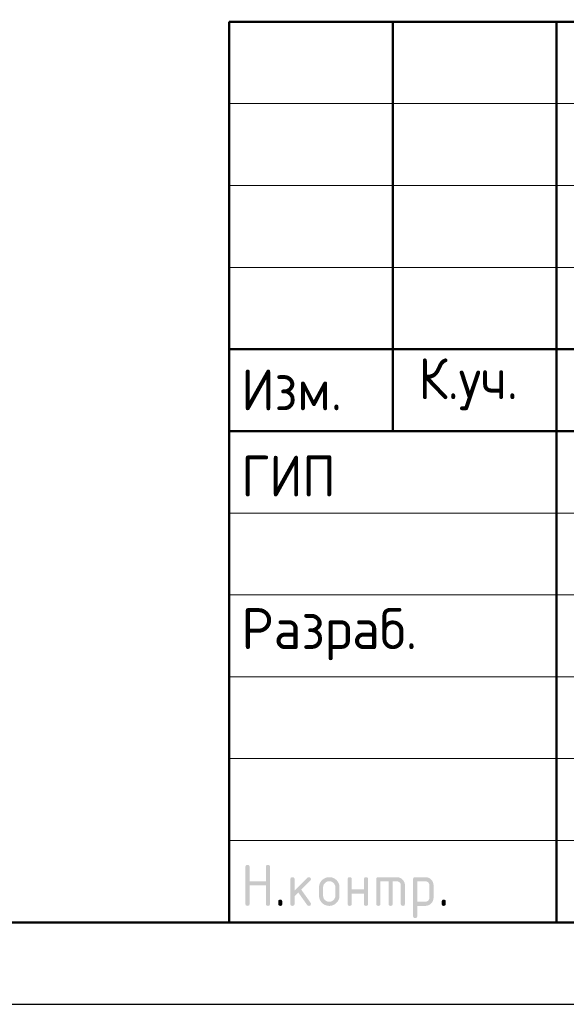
# Model space of a CAD drawing. Header units: millimetres. Extents: x 0 to 50400, y -244 to 35640.
# Tile 9 of 15: x 26064 to 30071, y 0 to 7215. Entities that reach past the tile are written whole.
import ezdxf

# ---------------------------------------------------------------- set-up
doc = ezdxf.new("R2010")
doc.units = ezdxf.units.MM
doc.layers.add('Standard', color=7, linetype='Continuous', lineweight=25)
doc.styles.add('ISOCPEUR', font='txt')

msp = doc.modelspace()

# ---------------------------------------------------------------- hatches: boundary and pattern name
at = {"layer": 'Standard', "linetype": 'Continuous', "lineweight": 25, "transparency": 33554687}
for points in [[(27718.9, 736.5), (27718.9, 1006.5), (27718.9, 1008.4), (27719.1, 1010.1), (27719.4, 1011.7), (27719.8, 1013.1), (27720.3, 1014.5), (27721, 1015.7), (27721.7, 1016.9), (27722.7, 1017.8), (27723.6, 1018.7), (27724.8, 1019.4), (27725.9, 1020.1), (27727.4, 1020.6), (27728.8, 1021.1), (27730.4, 1021.3), (27732, 1021.5), (27733.9, 1021.5), (27735.8, 1021.5), (27737.4, 1021.3), (27739.1, 1021.1), (27740.5, 1020.6), (27741.9, 1020.1), (27743.1, 1019.4), (27744.3, 1018.7), (27745.2, 1017.8), (27746.1, 1016.9), (27746.8, 1015.7), (27747.5, 1014.5), (27748, 1013.1), (27748.5, 1011.7), (27748.7, 1010.1), (27749, 1008.4), (27749, 1006.6), (27749, 901.6), (27868.6, 901.6), (27868.6, 1006.6), (27868.6, 1008.4), (27868.9, 1010.1), (27869.1, 1011.7), (27869.6, 1013.1), (27870, 1014.5), (27870.7, 1015.7), (27871.4, 1016.9), (27872.4, 1017.8), (27873.3, 1018.7), (27874.5, 1019.4), (27875.7, 1020.1), (27877.1, 1020.6), (27878.5, 1021.1), (27880.1, 1021.3), (27881.8, 1021.5), (27883.6, 1021.5), (27885.5, 1021.5), (27887.2, 1021.3), (27888.8, 1021.1), (27890.2, 1020.6), (27891.6, 1020.1), (27892.8, 1019.4), (27894, 1018.7), (27894.9, 1017.8), (27895.9, 1016.9), (27896.6, 1015.7), (27897.3, 1014.5), (27897.7, 1013.1), (27898.2, 1011.7), (27898.4, 1010.1), (27898.7, 1008.4), (27898.7, 1006.5), (27898.7, 736.5), (27898.7, 734.7), (27898.4, 733), (27898.2, 731.4), (27897.7, 730), (27897.3, 728.6), (27896.6, 727.4), (27895.9, 726.2), (27894.9, 725.3), (27894, 724.4), (27892.8, 723.7), (27891.6, 723), (27890.2, 722.5), (27888.8, 722), (27887.2, 721.8), (27885.5, 721.5), (27883.6, 721.5), (27881.8, 721.5), (27880.1, 721.8), (27878.5, 722), (27877.1, 722.5), (27875.7, 723), (27874.5, 723.7), (27873.3, 724.4), (27872.4, 725.3), (27871.4, 726.2), (27870.7, 727.4), (27870, 728.6), (27869.6, 730), (27869.1, 731.4), (27868.9, 733), (27868.6, 734.7), (27868.6, 736.5), (27868.6, 871.5), (27749, 871.5), (27749, 736.5), (27749, 734.7), (27748.7, 733), (27748.5, 731.4), (27748, 730), (27747.5, 728.6), (27746.8, 727.4), (27746.1, 726.2), (27745.2, 725.3), (27744.3, 724.4), (27743.1, 723.7), (27741.9, 723), (27740.5, 722.5), (27739.1, 722), (27737.4, 721.8), (27735.8, 721.5), (27733.9, 721.5), (27732, 721.5), (27730.4, 721.8), (27728.8, 722), (27727.4, 722.5), (27725.9, 723), (27724.8, 723.7), (27723.6, 724.4), (27722.7, 725.3), (27721.7, 726.2), (27721, 727.4), (27720.3, 728.6), (27719.8, 730), (27719.4, 731.4), (27719.1, 733), (27718.9, 734.7)], [(28078.7, 832.8), (28173, 927.1), (28174.1, 928.1), (28175.3, 929), (28176.5, 929.8), (28177.9, 930.3), (28179.2, 930.8), (28180.6, 931.1), (28182.1, 931.4), (28183.7, 931.4), (28185.6, 931.4), (28187.2, 931.1), (28188.9, 930.9), (28190.3, 930.4), (28191.7, 930), (28192.8, 929.3), (28194, 928.6), (28195, 927.6), (28195.9, 926.7), (28196.6, 925.5), (28197.3, 924.3), (28197.8, 922.9), (28198.2, 921.5), (28198.5, 919.9), (28198.7, 918.3), (28198.7, 916.4), (28198.7, 914.9), (28198.4, 913.5), (28198.1, 912.1), (28197.6, 910.8), (28197, 909.5), (28196.1, 908.3), (28195.3, 907.1), (28194.1, 905.9), (28128.3, 840.1), (28195.7, 745.2), (28197.2, 743.1), (28198, 740.9), (28198.7, 738.7), (28198.7, 736.3), (28198.7, 734.5), (28198.5, 732.8), (28198.2, 731.2), (28197.8, 729.9), (28197.3, 728.5), (28196.6, 727.3), (28195.9, 726.2), (28195, 725.2), (28194, 724.3), (28192.8, 723.6), (28191.7, 722.9), (28190.3, 722.5), (28188.9, 722), (28187.2, 721.8), (28185.6, 721.5), (28183.7, 721.5), (28181.7, 721.5), (28179.9, 721.9), (28178.2, 722.3), (28176.6, 723.1), (28175, 723.9), (28173.7, 725.1), (28172.3, 726.3), (28171.2, 727.9), (28106.7, 818.6), (28078.7, 790.6), (28078.7, 736.5), (28078.7, 734.7), (28078.5, 733), (28078.3, 731.4), (28077.8, 730), (28077.3, 728.6), (28076.6, 727.4), (28075.9, 726.2), (28075, 725.3), (28074, 724.4), (28072.9, 723.7), (28071.7, 723), (28070.3, 722.5), (28068.9, 722), (28067.2, 721.8), (28065.6, 721.5), (28063.7, 721.5), (28061.8, 721.5), (28060.2, 721.8), (28058.5, 722), (28057.1, 722.5), (28055.7, 723), (28054.5, 723.7), (28053.4, 724.4), (28052.4, 725.3), (28051.5, 726.2), (28050.8, 727.4), (28050.1, 728.6), (28049.6, 730), (28049.2, 731.4), (28048.9, 733), (28048.7, 734.7), (28048.7, 736.5), (28048.7, 916.4), (28048.7, 918.3), (28048.9, 919.9), (28049.2, 921.5), (28049.6, 922.9), (28050.1, 924.3), (28050.8, 925.5), (28051.5, 926.7), (28052.4, 927.6), (28053.4, 928.6), (28054.5, 929.3), (28055.7, 930), (28057.1, 930.4), (28058.5, 930.9), (28060.2, 931.1), (28061.8, 931.4), (28063.7, 931.4), (28065.6, 931.4), (28067.2, 931.1), (28068.9, 930.9), (28070.3, 930.4), (28071.7, 930), (28072.9, 929.3), (28074, 928.6), (28075, 927.6), (28075.9, 926.7), (28076.6, 925.5), (28077.3, 924.3), (28077.8, 922.9), (28078.3, 921.5), (28078.5, 919.9), (28078.7, 918.3), (28078.7, 916.4)], [(28498.4, 811.4), (28498.4, 736.5), (28498.4, 734.7), (28498.2, 733), (28497.9, 731.4), (28497.5, 730), (28497, 728.6), (28496.3, 727.4), (28495.6, 726.2), (28494.6, 725.3), (28493.7, 724.4), (28492.5, 723.6), (28491.4, 723), (28489.9, 722.5), (28488.5, 722), (28486.9, 721.8), (28485.2, 721.5), (28483.4, 721.5), (28481.5, 721.5), (28479.8, 721.8), (28478.2, 722), (28476.8, 722.5), (28475.4, 723), (28474.2, 723.7), (28473, 724.4), (28472.1, 725.3), (28471.2, 726.2), (28470.5, 727.4), (28469.8, 728.6), (28469.3, 730), (28468.8, 731.4), (28468.6, 733), (28468.3, 734.7), (28468.3, 736.5), (28468.3, 916.4), (28468.3, 918.3), (28468.6, 919.9), (28468.8, 921.5), (28469.3, 922.9), (28469.8, 924.3), (28470.5, 925.5), (28471.2, 926.7), (28472.1, 927.6), (28473, 928.6), (28474.2, 929.3), (28475.4, 930), (28476.8, 930.4), (28478.2, 930.9), (28479.8, 931.1), (28481.5, 931.4), (28483.4, 931.4), (28485.2, 931.4), (28486.9, 931.1), (28488.5, 930.9), (28489.9, 930.4), (28491.4, 930), (28492.5, 929.3), (28493.7, 928.6), (28494.6, 927.6), (28495.6, 926.7), (28496.3, 925.5), (28497, 924.4), (28497.5, 923), (28497.9, 921.5), (28498.2, 919.9), (28498.4, 918.3), (28498.4, 916.4), (28498.4, 841.5), (28588, 841.5), (28588, 916.4), (28588, 918.3), (28588.2, 919.9), (28588.5, 921.5), (28589, 923), (28589.4, 924.4), (28590.1, 925.5), (28590.8, 926.7), (28591.8, 927.6), (28592.7, 928.6), (28593.9, 929.3), (28595.1, 930), (28596.5, 930.4), (28597.9, 930.9), (28599.5, 931.1), (28601.2, 931.4), (28603, 931.4), (28604.9, 931.4), (28606.6, 931.1), (28608.2, 930.9), (28609.6, 930.4), (28611, 930), (28612.2, 929.3), (28613.4, 928.6), (28614.3, 927.6), (28615.2, 926.7), (28615.9, 925.5), (28616.7, 924.3), (28617.1, 922.9), (28617.6, 921.5), (28617.8, 919.9), (28618.1, 918.3), (28618.1, 916.4), (28618.1, 736.5), (28618.1, 734.7), (28617.8, 733), (28617.6, 731.4), (28617.1, 730), (28616.7, 728.6), (28615.9, 727.4), (28615.2, 726.2), (28614.3, 725.3), (28613.4, 724.4), (28612.2, 723.7), (28611, 723), (28609.6, 722.5), (28608.2, 722), (28606.6, 721.8), (28604.9, 721.5), (28603, 721.5), (28601.2, 721.5), (28599.5, 721.8), (28597.9, 722), (28596.5, 722.5), (28595.1, 723), (28593.9, 723.6), (28592.7, 724.4), (28591.8, 725.3), (28590.8, 726.2), (28590.1, 727.4), (28589.4, 728.6), (28589, 730), (28588.5, 731.4), (28588.2, 733), (28588, 734.7), (28588, 736.5), (28588, 811.4)], [(28693.2, 931.4), (28828.1, 931.4), (28831.2, 931.4), (28834.2, 931.1), (28837.2, 930.8), (28840.1, 930.3), (28843, 929.7), (28845.7, 928.9), (28848.5, 928.1), (28851.2, 927), (28853.8, 925.9), (28856.4, 924.6), (28858.9, 923.2), (28861.3, 921.5), (28863.7, 919.9), (28866, 918), (28868.3, 916.1), (28870.5, 913.9), (28872.7, 911.7), (28874.6, 909.4), (28876.5, 907.1), (28878.2, 904.7), (28879.8, 902.3), (28881.2, 899.7), (28882.5, 897.2), (28883.6, 894.5), (28884.7, 891.9), (28885.5, 889.1), (28886.4, 886.3), (28886.9, 883.4), (28887.5, 880.6), (28887.7, 877.6), (28888, 874.5), (28888, 871.4), (28888, 736.5), (28888, 734.7), (28887.8, 733), (28887.5, 731.4), (28887.1, 730), (28886.6, 728.6), (28885.9, 727.4), (28885.2, 726.2), (28884.3, 725.3), (28883.3, 724.4), (28882.1, 723.7), (28881, 723), (28879.6, 722.5), (28878.1, 722), (28876.5, 721.8), (28874.9, 721.5), (28873, 721.5), (28871.1, 721.5), (28869.5, 721.8), (28867.8, 722), (28866.4, 722.5), (28865, 723), (28863.8, 723.6), (28862.7, 724.4), (28861.7, 725.3), (28860.8, 726.2), (28860.1, 727.4), (28859.4, 728.6), (28858.9, 730), (28858.4, 731.4), (28858.2, 733), (28857.9, 734.7), (28857.9, 736.5), (28857.9, 871.4), (28857.9, 874.5), (28857.4, 877.5), (28856.9, 880.4), (28855.8, 883.1), (28854.7, 885.7), (28853.1, 888.1), (28851.5, 890.5), (28849.3, 892.7), (28847.2, 894.9), (28844.8, 896.5), (28842.4, 898.1), (28839.7, 899.2), (28837.1, 900.2), (28834.1, 900.8), (28831.2, 901.3), (28828, 901.3), (28798.1, 901.3), (28798.1, 736.5), (28798.1, 734.7), (28797.9, 733), (28797.6, 731.4), (28797.2, 730), (28796.7, 728.6), (28796, 727.4), (28795.3, 726.2), (28794.4, 725.3), (28793.4, 724.4), (28792.3, 723.6), (28791.1, 723), (28789.7, 722.5), (28788.3, 722), (28786.6, 721.8), (28785, 721.5), (28783.1, 721.5), (28781.2, 721.5), (28779.6, 721.8), (28777.9, 722), (28776.5, 722.5), (28775.1, 723), (28773.9, 723.6), (28772.8, 724.4), (28771.8, 725.3), (28770.9, 726.2), (28770.2, 727.4), (28769.5, 728.6), (28769, 730), (28768.5, 731.4), (28768.3, 733), (28768.1, 734.7), (28768.1, 736.5), (28768.1, 901.3), (28708.2, 901.3), (28708.2, 736.5), (28708.2, 734.7), (28708, 733), (28707.8, 731.4), (28707.3, 730), (28706.8, 728.6), (28706.1, 727.4), (28705.4, 726.2), (28704.5, 725.3), (28703.5, 724.4), (28702.4, 723.6), (28701.2, 723), (28699.8, 722.5), (28698.4, 722), (28696.7, 721.8), (28695.1, 721.5), (28693.2, 721.5), (28691.3, 721.5), (28689.7, 721.8), (28688, 722), (28686.6, 722.5), (28685.2, 723), (28684, 723.7), (28682.9, 724.4), (28681.9, 725.3), (28681, 726.2), (28680.3, 727.4), (28679.6, 728.6), (28679.1, 730), (28678.7, 731.4), (28678.4, 733), (28678.2, 734.7), (28678.2, 736.5), (28678.2, 916.4), (28678.2, 918.3), (28678.4, 919.9), (28678.6, 921.5), (28679.1, 922.9), (28679.6, 924.3), (28680.3, 925.5), (28681, 926.7), (28681.9, 927.6), (28682.9, 928.6), (28684, 929.3), (28685.2, 930), (28686.6, 930.4), (28688, 930.9), (28689.6, 931.1), (28691.3, 931.4)], [(27958.8, 751.6), (27958.8, 753.5), (27959, 755.1), (27959.3, 756.8), (27959.7, 758.2), (27960.2, 759.6), (27960.9, 760.8), (27961.6, 761.9), (27962.5, 762.9), (27963.5, 763.8), (27964.7, 764.5), (27965.8, 765.2), (27967.2, 765.7), (27968.6, 766.2), (27970.3, 766.4), (27971.9, 766.6), (27973.8, 766.6), (27975.7, 766.6), (27977.3, 766.4), (27979, 766.2), (27980.4, 765.7), (27981.8, 765.2), (27983, 764.5), (27984.1, 763.8), (27985.1, 762.9), (27986, 761.9), (27986.7, 760.8), (27987.4, 759.6), (27987.9, 758.2), (27988.4, 756.8), (27988.6, 755.1), (27988.8, 753.5), (27988.8, 751.6), (27988.8, 736.6), (27988.8, 734.7), (27988.6, 733), (27988.4, 731.4), (27987.9, 730), (27987.4, 728.6), (27986.7, 727.4), (27986, 726.2), (27985.1, 725.3), (27984.1, 724.4), (27983, 723.7), (27981.8, 723), (27980.4, 722.5), (27979, 722), (27977.3, 721.8), (27975.7, 721.5), (27973.8, 721.5), (27971.9, 721.5), (27970.3, 721.8), (27968.6, 722), (27967.2, 722.5), (27965.8, 723), (27964.7, 723.7), (27963.5, 724.4), (27962.5, 725.3), (27961.6, 726.2), (27960.9, 727.4), (27960.2, 728.6), (27959.7, 730), (27959.3, 731.4), (27959, 733), (27958.8, 734.7), (27958.8, 736.6)], [(29158, 751.6), (29158, 753.5), (29158.2, 755.1), (29158.4, 756.8), (29158.9, 758.2), (29159.4, 759.6), (29160.1, 760.8), (29160.8, 761.9), (29161.7, 762.9), (29162.6, 763.8), (29163.8, 764.5), (29165, 765.2), (29166.4, 765.7), (29167.8, 766.2), (29169.5, 766.4), (29171.1, 766.6), (29173, 766.6), (29174.9, 766.6), (29176.5, 766.4), (29178.1, 766.2), (29179.6, 765.7), (29181, 765.2), (29182.1, 764.5), (29183.3, 763.8), (29184.3, 762.9), (29185.2, 761.9), (29185.9, 760.8), (29186.6, 759.6), (29187.1, 758.2), (29187.5, 756.8), (29187.8, 755.1), (29188, 753.5), (29188, 751.6), (29188, 736.6), (29188, 734.7), (29187.8, 733), (29187.5, 731.4), (29187.1, 730), (29186.6, 728.6), (29185.9, 727.4), (29185.2, 726.2), (29184.3, 725.3), (29183.3, 724.4), (29182.1, 723.7), (29181, 723), (29179.6, 722.5), (29178.1, 722), (29176.5, 721.8), (29174.9, 721.5), (29173, 721.5), (29171.1, 721.5), (29169.5, 721.8), (29167.8, 722), (29166.4, 722.5), (29165, 723), (29163.8, 723.7), (29162.6, 724.4), (29161.7, 725.3), (29160.8, 726.2), (29160.1, 727.4), (29159.4, 728.6), (29158.9, 730), (29158.4, 731.4), (29158.2, 733), (29158, 734.7), (29158, 736.6)]]:
    msp.add_hatch(color=7, dxfattribs=at).paths.add_polyline_path(points, flags=16)
h = msp.add_hatch(color=7, dxfattribs=at)
h.paths.add_polyline_path([(28258.5, 796.5), (28258.5, 856.4), (28258.5, 860.3), (28258.8, 864.1), (28259.2, 867.8), (28259.9, 871.4), (28260.6, 875), (28261.6, 878.5), (28262.6, 881.9), (28264, 885.3), (28265.3, 888.6), (28267.1, 891.7), (28268.8, 894.9), (28270.8, 897.9), (28272.9, 901), (28275.3, 903.8), (28277.7, 906.7), (28280.4, 909.5), (28283.1, 912.2), (28286, 914.6), (28288.9, 917), (28291.9, 919.1), (28294.9, 921.1), (28298.1, 922.8), (28301.3, 924.5), (28304.6, 925.9), (28307.9, 927.3), (28311.4, 928.3), (28314.8, 929.3), (28318.4, 930), (28322, 930.7), (28325.7, 931), (28329.5, 931.4), (28333.4, 931.4), (28337.3, 931.4), (28341.1, 931), (28344.9, 930.7), (28348.5, 930), (28352.2, 929.3), (28355.6, 928.3), (28359.1, 927.3), (28362.4, 926), (28365.8, 924.6), (28368.9, 922.9), (28372.1, 921.2), (28375.1, 919.2), (28378.1, 917.1), (28381, 914.8), (28383.9, 912.4), (28386.6, 909.7), (28389.3, 907), (28391.6, 904.1), (28394, 901.3), (28396, 898.2), (28398.1, 895.2), (28399.8, 892), (28401.5, 888.9), (28402.8, 885.5), (28404.2, 882.2), (28405.2, 878.7), (28406.2, 875.2), (28406.9, 871.6), (28407.6, 868), (28407.9, 864.2), (28408.2, 860.4), (28408.2, 856.4), (28408.2, 796.5), (28408.2, 792.6), (28407.9, 788.9), (28407.5, 785.1), (28406.9, 781.5), (28406.2, 777.9), (28405.2, 774.4), (28404.1, 771), (28402.8, 767.7), (28401.4, 764.4), (28399.7, 761.2), (28398, 758), (28395.9, 755), (28393.9, 752), (28391.5, 749.1), (28389.1, 746.2), (28386.3, 743.5), (28383.6, 740.7), (28380.7, 738.3), (28377.8, 735.9), (28374.8, 733.9), (28371.8, 731.8), (28368.6, 730.1), (28365.5, 728.4), (28362.2, 727), (28358.8, 725.6), (28355.4, 724.6), (28351.9, 723.6), (28348.3, 722.9), (28344.7, 722.2), (28341, 721.9), (28337.3, 721.5), (28333.4, 721.5), (28329.5, 721.5), (28325.7, 721.9), (28322, 722.2), (28318.4, 722.9), (28314.8, 723.6), (28311.4, 724.6), (28307.9, 725.6), (28304.6, 727), (28301.3, 728.4), (28298.1, 730.1), (28294.9, 731.8), (28291.9, 733.9), (28288.9, 735.9), (28286, 738.3), (28283.1, 740.7), (28280.4, 743.5), (28277.7, 746.2), (28275.3, 749.1), (28272.9, 752), (28270.8, 755), (28268.8, 758), (28267.1, 761.2), (28265.3, 764.4), (28264, 767.7), (28262.6, 771), (28261.6, 774.4), (28260.6, 777.9), (28259.9, 781.5), (28259.2, 785.1), (28258.8, 788.9), (28258.5, 792.6)], flags=16)
h.paths.add_polyline_path([(28378.2, 796.6), (28378.2, 856.6), (28378.2, 861.2), (28377.4, 865.5), (28376.5, 869.9), (28374.9, 873.8), (28373.2, 877.8), (28370.8, 881.4), (28368.3, 885.1), (28365.1, 888.4), (28361.8, 891.7), (28358.1, 894.1), (28354.5, 896.6), (28350.6, 898.3), (28346.6, 899.9), (28342.3, 900.7), (28338, 901.6), (28333.4, 901.6), (28328.7, 901.6), (28324.4, 900.7), (28320.1, 899.9), (28316.2, 898.3), (28312.2, 896.6), (28308.6, 894.1), (28305, 891.7), (28301.7, 888.4), (28298.4, 885.1), (28295.9, 881.4), (28293.5, 877.8), (28291.8, 873.8), (28290.2, 869.9), (28289.4, 865.5), (28288.6, 861.2), (28288.6, 856.6), (28288.6, 796.6), (28288.6, 791.9), (28289.4, 787.5), (28290.2, 783.2), (28291.8, 779.2), (28293.4, 775.2), (28295.9, 771.6), (28298.3, 767.9), (28301.6, 764.7), (28304.8, 761.4), (28308.4, 758.9), (28312.1, 756.5), (28316, 754.9), (28320, 753.2), (28324.3, 752.4), (28328.7, 751.6), (28333.4, 751.6), (28338, 751.6), (28342.3, 752.4), (28346.6, 753.2), (28350.6, 754.9), (28354.5, 756.5), (28358.1, 759), (28361.8, 761.5), (28365.1, 764.8), (28368.3, 768.1), (28370.8, 771.7), (28373.2, 775.3), (28374.9, 779.3), (28376.5, 783.3), (28377.4, 787.6), (28378.2, 791.9)])
h = msp.add_hatch(color=7, dxfattribs=at)
h.paths.add_polyline_path([(28948.1, 916.4), (28948.1, 918.3), (28948.4, 919.9), (28948.6, 921.5), (28949.1, 923), (28949.5, 924.3), (28950.2, 925.5), (28950.9, 926.7), (28951.9, 927.6), (28952.8, 928.6), (28954, 929.3), (28955.1, 930), (28956.5, 930.4), (28957.9, 930.9), (28959.6, 931.1), (28961.2, 931.4), (28963.1, 931.4), (29038, 931.4), (29041.1, 931.4), (29044.1, 931.1), (29047.2, 930.8), (29050.1, 930.3), (29052.9, 929.8), (29055.7, 928.9), (29058.5, 928.1), (29061.2, 927), (29063.8, 925.9), (29066.4, 924.6), (29068.9, 923.2), (29071.3, 921.6), (29073.7, 920), (29076, 918.1), (29078.3, 916.2), (29080.5, 914), (29082.7, 911.8), (29084.6, 909.5), (29086.5, 907.2), (29088.1, 904.8), (29089.7, 902.4), (29091.1, 899.9), (29092.4, 897.3), (29093.5, 894.7), (29094.6, 892), (29095.4, 889.2), (29096.2, 886.5), (29096.8, 883.5), (29097.3, 880.6), (29097.6, 877.6), (29097.8, 874.6), (29097.8, 871.4), (29097.8, 781.5), (29097.8, 778.4), (29097.6, 775.4), (29097.3, 772.4), (29096.8, 769.5), (29096.2, 766.6), (29095.4, 763.8), (29094.6, 761), (29093.5, 758.4), (29092.4, 755.7), (29091.1, 753.2), (29089.7, 750.7), (29088.1, 748.2), (29086.5, 745.8), (29084.6, 743.5), (29082.7, 741.2), (29080.5, 739), (29078.3, 736.8), (29076, 734.9), (29073.8, 733), (29071.3, 731.4), (29068.9, 729.7), (29066.4, 728.4), (29063.9, 727), (29061.2, 725.9), (29058.6, 724.8), (29055.8, 724), (29053, 723.2), (29050.1, 722.6), (29047.2, 722.1), (29044.2, 721.8), (29041.1, 721.5), (29038, 721.5), (28978.2, 721.5), (28978.2, 646.6), (28978.2, 644.8), (28977.9, 643.1), (28977.7, 641.5), (28977.2, 640.1), (28976.8, 638.7), (28976.1, 637.5), (28975.4, 636.3), (28974.4, 635.4), (28973.5, 634.5), (28972.3, 633.8), (28971.1, 633.1), (28969.7, 632.6), (28968.3, 632.1), (28966.7, 631.9), (28965, 631.7), (28963.1, 631.7), (28961.3, 631.7), (28959.6, 631.9), (28958, 632.1), (28956.6, 632.6), (28955.2, 633.1), (28954, 633.8), (28952.8, 634.5), (28951.9, 635.4), (28950.9, 636.3), (28950.2, 637.5), (28949.5, 638.7), (28949.1, 640.1), (28948.6, 641.5), (28948.4, 643.1), (28948.1, 644.8), (28948.1, 646.6)], flags=16)
h.paths.add_polyline_path([(28978.2, 901.3), (28978.2, 751.6), (29037.9, 751.6), (29041, 751.6), (29043.9, 752.1), (29046.8, 752.7), (29049.4, 753.8), (29052.1, 754.9), (29054.5, 756.5), (29056.9, 758.1), (29059.1, 760.3), (29061.3, 762.5), (29062.9, 764.9), (29064.5, 767.4), (29065.6, 770), (29066.7, 772.7), (29067.2, 775.5), (29067.8, 778.4), (29067.8, 781.5), (29067.8, 871.4), (29067.8, 874.6), (29067.2, 877.5), (29066.7, 880.4), (29065.6, 883.1), (29064.6, 885.7), (29062.9, 888.1), (29061.3, 890.5), (29059.2, 892.7), (29057, 894.9), (29054.6, 896.5), (29052.2, 898.1), (29049.6, 899.2), (29046.9, 900.2), (29044, 900.8), (29041.1, 901.3), (29037.9, 901.3)])

# ---------------------------------------------------------------- linework, layer by layer
at = {"layer": 'Standard', "color": 7, "linetype": 'Continuous', "lineweight": 50, "transparency": 33554687}
for p, q in [((27600, 600), (27600, 7200)), ((27600, 7200), (49800, 7200)), ((28800, 4200), (28800, 7200)), ((30000, 600), (30000, 7200)), ((27600, 4800), (35400, 4800)), ((27600, 4800), (35400, 4800)), ((27600, 4200), (35400, 4200)), ((27600, 4200), (35400, 4200))]:
    msp.add_line(p, q, dxfattribs=at)
at = {"layer": 'Standard', "color": 7, "linetype": 'Continuous', "lineweight": 13, "transparency": 33554687}
for p, q in [((27600, 6600), (35400, 6600)), ((27600, 6000), (35400, 6000)), ((27600, 5400), (35400, 5400)), ((27600, 3600), (35400, 3600)), ((27600, 3000), (35400, 3000)), ((27600, 3000), (35400, 3000)), ((27600, 2400), (35400, 2400)), ((27600, 2400), (35400, 2400)), ((27600, 1800), (35400, 1800)), ((27600, 1200), (35400, 1200))]:
    msp.add_line(p, q, dxfattribs=at)
at = {"layer": 'Standard', "color": 7, "linetype": 'Continuous', "lineweight": 25, "transparency": 33554687}
msp.add_line((27600, 600), (49800, 600), dxfattribs=at)
msp.add_line((27600, 600), (49800, 600), dxfattribs=at)
msp.add_line((27600, 600), (49800, 600), dxfattribs=at)
msp.add_lwpolyline([(0, 0), (50400, 0), (50400, 35640), (0, 35640), (0, 0)], close=True, dxfattribs=at)
at = {"layer": 'Standard', "color": 7, "linetype": 'Continuous', "lineweight": 50, "transparency": 33554687}
msp.add_lwpolyline([(2400, 35040), (49800, 35040), (49800, 600), (2400, 600), (2400, 35040)], close=True, dxfattribs=at)

# ---------------------------------------------------------------- texts
at = {"layer": 'Standard', "color": 7, "linetype": 'Continuous', "lineweight": 25, "transparency": 33554687, "char_height": 300, "attachment_point": 7, "style": 'ISOCPEUR'}
for s, insert, width in [('\\W0.93;Изм.', (27688.8, 4353), 903.476), ('\\W0.93;К.уч.', (28987.2, 4353), 979.214), ('\\W0.92;ГИП', (27688.8, 3721.5), 827.543), ('\\W0.96;Разраб.', (27688.8, 2521.5), 1567.875)]:
    msp.add_mtext(s, dxfattribs=dict(at, insert=insert, width=width))

doc.saveas('drawing.dxf')
